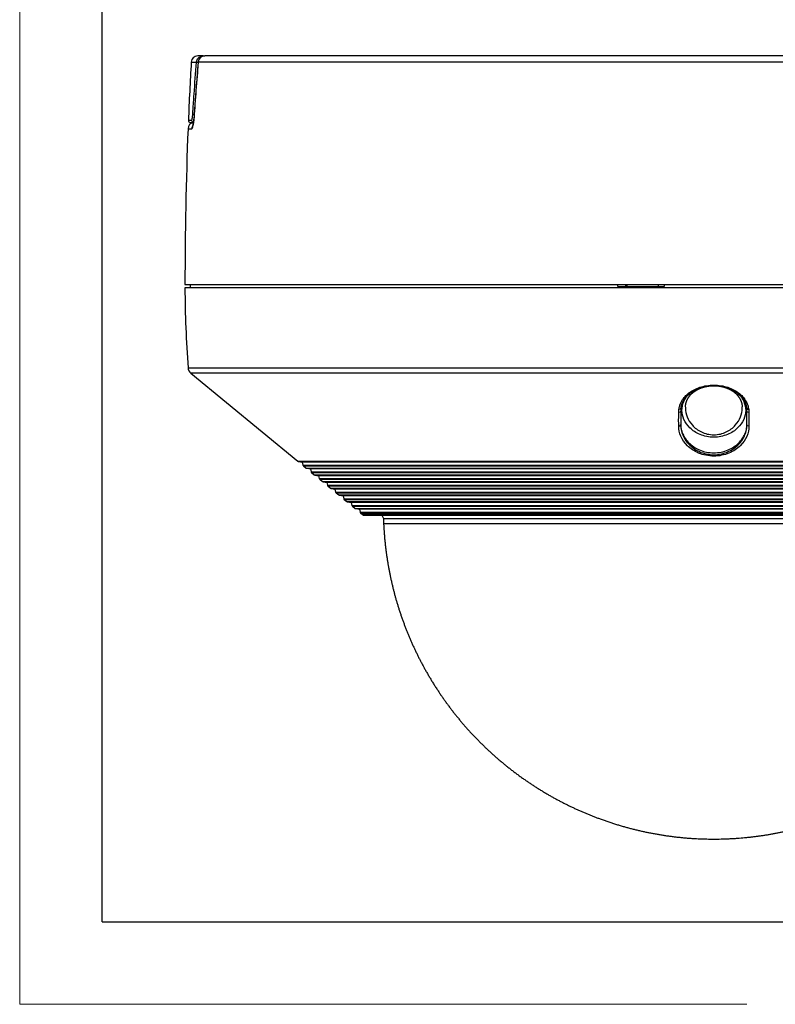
# Model space of a CAD drawing. Header units: metres. Extents: x 10441 to 19716, y -6570 to 1447.
# Tile 51 of 136: x 16771 to 16816, y -4226 to -4167. Entities that reach past the tile are written whole.
import ezdxf
from ezdxf.enums import TextEntityAlignment as Align

# ---------------------------------------------------------------- set-up
doc = ezdxf.new("R2010")
doc.units = ezdxf.units.M
doc.header["$MEASUREMENT"] = 0
for name, color, linetype, lineweight in [('#elektryczne', 8, 'Continuous', 20), ('A_OZACZENIE DRZWI', 8, 'Continuous', 13), ('A_OZNACZENIA OKIEN', 8, 'Continuous', 13), ('A_TYNK', 8, 'Continuous', 5), ('EB_CCTV', 4, 'Continuous', 5), ('EB_SSWiN', 30, 'Continuous', 5)]:
    doc.layers.add(name, color=color, linetype=linetype, lineweight=lineweight)
doc.styles.add('m1_romans', font='romans.shx', dxfattribs={"width": 0.8})

# ---------------------------------------------------------------- blocks, each defined once
blk = doc.blocks.new('podkład')
at = {"layer": 'A_TYNK', "color": 8}
for p, q in [((12588.301, -1548.699), (12588.301, -1981.699)), ((12588.301, -1981.699), (12632.301, -1981.699))]:
    blk.add_line(p, q, dxfattribs=at)
at = {"layer": 'A_OZACZENIE DRZWI', "color": 8, "ltscale": 0.1, "style": 'm1_romans', "width": 0.8}
for rotation, p in [(98.48606, (12735.073, -773.135)), (359.99999, (12573.801, -1012.699)), (89.99999, (11565.286, -1150.141)), (89.99999, (11872.286, -1150.141)), (89.99999, (12230.03, -1245.641)), (89.99999, (12385.875, -1249.441)), (89.99999, (11565.286, -1370.894)), (89.99999, (11872.286, -1370.894)), (89.99999, (12230.03, -1370.894)), (89.99999, (12389.301, -1370.894)), (89.99999, (11748.794, -1556.148)), (89.99999, (11986.603, -1556.148)), (89.99999, (12389.301, -1556.148)), (359.99999, (12235.051, -1664.2)), (359.99999, (12235.051, -1880.2)), (89.99999, (11745.781, -2001.941))]:
    blk.add_attdef('SZEROKOSC', text='', height=10, rotation=rotation, dxfattribs=at).set_placement(p, align=Align.BOTTOM_CENTER)
for rotation, p in [(98.48606, (12738.555, -773.475)), (359.99999, (12572.951, -1016.093)), (89.99999, (11568.68, -1150.991)), (89.99999, (11875.68, -1150.991)), (89.99999, (12233.423, -1246.491)), (89.99999, (12389.268, -1250.291)), (89.99999, (11568.68, -1371.744)), (89.99999, (11875.68, -1371.744)), (89.99999, (12233.424, -1371.744)), (89.99999, (12392.695, -1371.744)), (89.99999, (11752.187, -1556.998)), (89.99999, (11989.997, -1556.998)), (89.99999, (12392.695, -1556.998)), (359.99999, (12234.201, -1667.593)), (359.99999, (12234.201, -1883.593)), (89.99999, (11749.175, -2002.791))]:
    blk.add_attdef('WYSOKOSC', text='', height=10, rotation=rotation, dxfattribs=at).set_placement(p, align=Align.TOP_CENTER)
at = {"layer": 'A_OZNACZENIA OKIEN', "color": 8, "ltscale": 0.1, "style": 'm1_romans', "width": 0.8}
for rotation, p in [(278.86761, (13403.276, -587.565)), (278.86761, (13013.44, -645.269)), (278.86761, (12475.303, -724.921)), (278.86761, (12253.717, -757.72)), (0.00001, (14011.092, -903.425)), (278.86761, (11051.11, -935.724)), (278.86761, (10670.259, -992.094)), (0.00001, (14011.092, -1578.093)), (89.99999, (10822.997, -2081.555)), (89.99999, (11207.997, -2081.555)), (89.99999, (11973.997, -2081.555)), (89.99999, (13179.195, -2081.555)), (89.99999, (13543.195, -2081.555))]:
    blk.add_attdef('WYSOKOSC', text='', height=10, rotation=rotation, dxfattribs=at).set_placement(p, align=Align.TOP_CENTER)
for rotation, p in [(278.86761, (13373.707, -593.039)), (278.86761, (12983.87, -650.743)), (278.86761, (12445.733, -730.395)), (278.86761, (12224.148, -763.194)), (0.00001, (14017.48, -900.031)), (278.86761, (11021.54, -941.198)), (278.86761, (10640.689, -997.568)), (0.00001, (14017.48, -1574.699)), (89.99999, (10819.603, -2080.704)), (89.99999, (11204.603, -2080.704)), (89.99999, (11970.603, -2080.704)), (89.99999, (13175.801, -2080.704)), (89.99999, (13539.801, -2080.704))]:
    blk.add_attdef('SZEROKOSC', text='', height=10, rotation=rotation, dxfattribs=at).set_placement(p, align=Align.BOTTOM_CENTER)
blk = doc.blocks.new('Kamera kopułkowa')
at = {"layer": 'EB_CCTV', "color": 140, "linetype": 'Continuous', "lineweight": 30}
for p, q in [((-90212387.469, -54778710.241), (-90212387.795, -54778710.241)), ((-90212387.469, -54778710.241), (-90212387.375, -54778710.241)), ((-90212325.349, -54778710.241), (-90212387.375, -54778710.241)), ((-90212388.194, -54778710.619), (-90212387.871, -54778710.619)), ((-90212324.95, -54778710.619), (-90212387.769, -54778710.619)), ((-90212388.172, -54778714.145), (-90212388.366, -54778714.145)), ((-90212388.246, -54778714.27), (-90212388.059, -54778714.27)), ((-90212388.387, -54778714.65), (-90212388.158, -54778714.65)), ((-90212388.572, -54778724.081), (-90212324.572, -54778724.081)), ((-90212388.252, -54778724.081), (-90212388.252, -54778724.281)), ((-90212324.572, -54778724.281), (-90212388.572, -54778724.281)), ((-90212362.382, -54778724.201), (-90212359.571, -54778724.201)), ((-90212388.385, -54778729.116), (-90212324.759, -54778729.116)), ((-90212388.212, -54778729.451), (-90212381.736, -54778734.78)), ((-90212324.932, -54778729.451), (-90212388.212, -54778729.451)), ((-90212356.573, -54778733.172), (-90212356.572, -54778733.172)), ((-90212381.736, -54778734.78), (-90212331.408, -54778734.78)), ((-90212381.699, -54778734.797), (-90212381.48, -54778734.835)), ((-90212381.699, -54778734.797), (-90212331.445, -54778734.797)), ((-90212381.48, -54778734.835), (-90212381.433, -54778735.01)), ((-90212331.665, -54778734.835), (-90212381.48, -54778734.835)), ((-90212381.433, -54778735.01), (-90212331.712, -54778735.01)), ((-90212381.406, -54778735.051), (-90212381.242, -54778735.186)), ((-90212381.406, -54778735.051), (-90212331.738, -54778735.051)), ((-90212381.242, -54778735.186), (-90212331.902, -54778735.186)), ((-90212381.205, -54778735.203), (-90212380.985, -54778735.241)), ((-90212381.205, -54778735.203), (-90212331.94, -54778735.203)), ((-90212380.985, -54778735.241), (-90212380.938, -54778735.417)), ((-90212332.159, -54778735.241), (-90212380.985, -54778735.241)), ((-90212380.938, -54778735.417), (-90212332.206, -54778735.417)), ((-90212380.912, -54778735.458), (-90212380.748, -54778735.593)), ((-90212380.912, -54778735.458), (-90212332.232, -54778735.458)), ((-90212380.748, -54778735.593), (-90212332.397, -54778735.593)), ((-90212380.71, -54778735.61), (-90212380.491, -54778735.648)), ((-90212380.71, -54778735.61), (-90212332.434, -54778735.61)), ((-90212380.491, -54778735.648), (-90212380.444, -54778735.823)), ((-90212332.653, -54778735.648), (-90212380.491, -54778735.648)), ((-90212380.444, -54778735.823), (-90212332.7, -54778735.823)), ((-90212380.418, -54778735.864), (-90212380.253, -54778736)), ((-90212380.418, -54778735.864), (-90212332.726, -54778735.864)), ((-90212380.253, -54778736), (-90212332.891, -54778736)), ((-90212380.216, -54778736.017), (-90212379.997, -54778736.055)), ((-90212380.216, -54778736.017), (-90212332.928, -54778736.017)), ((-90212379.997, -54778736.055), (-90212379.95, -54778736.23)), ((-90212333.147, -54778736.055), (-90212379.997, -54778736.055)), ((-90212379.95, -54778736.23), (-90212333.194, -54778736.23)), ((-90212379.924, -54778736.271), (-90212379.759, -54778736.406)), ((-90212379.924, -54778736.271), (-90212333.221, -54778736.271)), ((-90212379.759, -54778736.406), (-90212333.385, -54778736.406)), ((-90212379.722, -54778736.423), (-90212379.503, -54778736.461)), ((-90212379.722, -54778736.423), (-90212333.422, -54778736.423)), ((-90212379.503, -54778736.461), (-90212379.456, -54778736.637)), ((-90212333.641, -54778736.461), (-90212379.503, -54778736.461)), ((-90212379.456, -54778736.637), (-90212333.688, -54778736.637)), ((-90212379.429, -54778736.678), (-90212379.265, -54778736.813)), ((-90212379.429, -54778736.678), (-90212333.715, -54778736.678)), ((-90212379.265, -54778736.813), (-90212333.879, -54778736.813)), ((-90212379.228, -54778736.83), (-90212379.009, -54778736.868)), ((-90212379.228, -54778736.83), (-90212333.916, -54778736.83)), ((-90212379.009, -54778736.868), (-90212378.962, -54778737.043)), ((-90212334.136, -54778736.868), (-90212379.009, -54778736.868)), ((-90212378.962, -54778737.043), (-90212334.183, -54778737.043)), ((-90212378.935, -54778737.084), (-90212378.771, -54778737.22)), ((-90212378.935, -54778737.084), (-90212334.209, -54778737.084)), ((-90212378.771, -54778737.22), (-90212334.374, -54778737.22)), ((-90212378.734, -54778737.237), (-90212378.514, -54778737.275)), ((-90212378.734, -54778737.237), (-90212334.411, -54778737.237)), ((-90212378.514, -54778737.275), (-90212378.467, -54778737.45)), ((-90212334.63, -54778737.275), (-90212378.514, -54778737.275)), ((-90212378.467, -54778737.45), (-90212334.677, -54778737.45)), ((-90212378.441, -54778737.491), (-90212378.276, -54778737.626)), ((-90212378.441, -54778737.491), (-90212334.703, -54778737.491)), ((-90212378.276, -54778737.626), (-90212334.868, -54778737.626)), ((-90212378.239, -54778737.643), (-90212378.02, -54778737.681)), ((-90212378.239, -54778737.643), (-90212334.905, -54778737.643)), ((-90212378.02, -54778737.681), (-90212377.973, -54778737.856)), ((-90212335.124, -54778737.681), (-90212378.02, -54778737.681)), ((-90212377.973, -54778737.856), (-90212335.171, -54778737.856)), ((-90212377.947, -54778737.898), (-90212377.827, -54778737.996)), ((-90212377.947, -54778737.898), (-90212335.197, -54778737.898)), ((-90212335.317, -54778737.996), (-90212377.827, -54778737.996)), ((-90212377.7, -54778738.041), (-90212335.444, -54778738.041)), ((-90212376.654, -54778738.041), (-90212376.565, -54778738.241)), ((-90212376.565, -54778738.241), (-90212376.552, -54778738.539)), ((-90212376.565, -54778738.241), (-90212336.579, -54778738.241)), ((-90212376.552, -54778738.539), (-90212336.592, -54778738.539))]:
    blk.add_line(p, q, dxfattribs=at)
for centre, radius, start, end in [((-90212387.795, -54778710.641), 0.4, 90, 176.78439), ((-90212387.375, -54778710.641), 0.4, 90, 175.16548), ((-90212148.572, -54778724.081), 240, 176.78439, 177.62733), ((-90212387.987, -54778714.666), 0.4, 100.30645, 177.74794), ((-90212388.246, -54778714.15), 0.12, 177.62733, 270), ((-90212148.572, -54778724.081), 240, 177.74794, 180), ((-90212320.572, -54778724.081), 68, 180.16852, 184.24633), ((-90212387.907, -54778729.081), 0.48, 184.24633, 230.55205), ((-90212381.685, -54778734.718), 0.08, 230.55205, 260.17357), ((-90212381.355, -54778734.989), 0.08, 195, 230.55205), ((-90212381.191, -54778735.125), 0.08, 230.55205, 260.17357), ((-90212380.861, -54778735.396), 0.08, 195, 230.55205), ((-90212380.697, -54778735.531), 0.08, 230.55205, 260.17357), ((-90212380.367, -54778735.803), 0.08, 195, 230.55205), ((-90212380.202, -54778735.938), 0.08, 230.55205, 260.17357), ((-90212379.873, -54778736.209), 0.08, 195, 230.55205), ((-90212379.708, -54778736.344), 0.08, 230.55205, 260.17357), ((-90212379.379, -54778736.616), 0.08, 195, 230.55205), ((-90212379.214, -54778736.751), 0.08, 230.55205, 260.17357), ((-90212378.884, -54778737.022), 0.08, 195, 230.55205), ((-90212378.72, -54778737.158), 0.08, 230.55205, 260.17357), ((-90212378.39, -54778737.429), 0.08, 195, 230.55205), ((-90212378.226, -54778737.564), 0.08, 230.55205, 260.17357), ((-90212377.896, -54778737.836), 0.08, 195, 230.55205), ((-90212377.7, -54778737.841), 0.2, 230.55205, 270)]:
    blk.add_arc(centre, radius, start, end, dxfattribs=at)
for centre, major_axis, ratio, start_param, end_param in [((-90212387.375, -54778710.641), (0, 0.4), 0.986542, 0, 1.514673), ((-90212387.469, -54778710.361), (0, 0.12), 0.126199, 5.876905, 6.283185), ((-90212387.753, -54778710.625), (-0.12, 0.01), 0.164635, 0.144833, 1.384769), ((-90212387.375, -54778710.641), (-0.399, 0.034), 0.163875, 6.283183, 6.449438), ((-90212387.98, -54778713.753), (-0.12, 0.008), 0.166776, 0.127241, 1.288441), ((-90212387.63, -54778714.004), (0.399, -0.027), 0.166267, 3.141541, 3.288697), ((-90212388.053, -54778714.15), (0, 0.12), 0.993885, 1.529385, 3.095362), ((-90212387.761, -54778714.666), (0, -0.4), 0.992799, 4.115255, 4.673083)]:
    blk.add_ellipse(centre, major_axis=major_axis, ratio=ratio, start_param=start_param, end_param=end_param, dxfattribs=at)
for points, knots in [([(-90212387.871, -54778710.619), (-90212387.869, -54778710.595), (-90212387.866, -54778710.572), (-90212387.849, -54778710.505), (-90212387.83, -54778710.463), (-90212387.781, -54778710.388), (-90212387.75, -54778710.354), (-90212387.68, -54778710.3), (-90212387.641, -54778710.278), (-90212387.562, -54778710.25), (-90212387.522, -54778710.243), (-90212387.478, -54778710.241), (-90212387.473, -54778710.241), (-90212387.469, -54778710.241)], [0, 0, 0, 0, 0.116672, 0.116672, 0.340335, 0.340335, 0.56111, 0.56111, 0.780596, 0.780596, 0.975648, 0.975648, 1, 1, 1, 1]), ([(-90212388.099, -54778713.748), (-90212388.094, -54778713.67), (-90212388.089, -54778713.591), (-90212388.063, -54778713.197), (-90212388.042, -54778712.883), (-90212387.973, -54778711.918), (-90212387.924, -54778711.268), (-90212387.871, -54778710.619)], [0, 0, 0, 0, 0.07542, 0.07542, 0.377101, 0.377101, 1, 1, 1, 1]), ([(-90212387.773, -54778710.607), (-90212387.778, -54778710.664), (-90212387.793, -54778710.844), (-90212387.818, -54778711.149), (-90212387.849, -54778711.522), (-90212387.878, -54778711.895), (-90212387.907, -54778712.268), (-90212387.935, -54778712.642), (-90212387.962, -54778713.015), (-90212387.989, -54778713.389), (-90212388.011, -54778713.709), (-90212388.024, -54778713.906), (-90212388.029, -54778713.977)], [0, 0, 0, 0, 0.049999, 0.160685, 0.271403, 0.382153, 0.492935, 0.603732, 0.714527, 0.825332, 0.936146, 1, 1, 1, 1]), ([(-90212387.769, -54778710.619), (-90212387.817, -54778711.188), (-90212387.863, -54778711.757), (-90212387.948, -54778712.88), (-90212387.988, -54778713.434), (-90212388.025, -54778713.987)], [0, 0, 0, 0, 0.507021, 0.507021, 1, 1, 1, 1]), ([(-90212388.172, -54778714.145), (-90212388.171, -54778714.145), (-90212388.17, -54778714.145), (-90212388.163, -54778714.142), (-90212388.157, -54778714.131), (-90212388.143, -54778714.091), (-90212388.137, -54778714.062), (-90212388.124, -54778713.99), (-90212388.118, -54778713.947), (-90212388.107, -54778713.853), (-90212388.103, -54778713.801), (-90212388.099, -54778713.748)], [0, 0, 0, 0, 0.032618, 0.032618, 0.274174, 0.274174, 0.516134, 0.516134, 0.758187, 0.758187, 1, 1, 1, 1]), ([(-90212388.158, -54778714.65), (-90212388.135, -54778714.65), (-90212388.108, -54778714.584), (-90212388.059, -54778714.343), (-90212388.038, -54778714.174), (-90212388.025, -54778713.987)], [0, 0, 0, 0, 0.5, 0.5, 1, 1, 1, 1]), ([(-90212388.029, -54778713.977), (-90212388.029, -54778713.984), (-90212388.03, -54778713.998), (-90212388.032, -54778714.02), (-90212388.034, -54778714.041), (-90212388.035, -54778714.062), (-90212388.037, -54778714.083), (-90212388.039, -54778714.104), (-90212388.041, -54778714.124), (-90212388.043, -54778714.144), (-90212388.045, -54778714.164), (-90212388.047, -54778714.184), (-90212388.05, -54778714.203), (-90212388.052, -54778714.221), (-90212388.054, -54778714.239), (-90212388.056, -54778714.257), (-90212388.059, -54778714.274), (-90212388.061, -54778714.29), (-90212388.064, -54778714.306), (-90212388.066, -54778714.321), (-90212388.068, -54778714.336), (-90212388.071, -54778714.35), (-90212388.073, -54778714.364), (-90212388.075, -54778714.377), (-90212388.078, -54778714.389), (-90212388.08, -54778714.4), (-90212388.082, -54778714.411), (-90212388.084, -54778714.42), (-90212388.086, -54778714.429), (-90212388.088, -54778714.437), (-90212388.09, -54778714.444), (-90212388.091, -54778714.451), (-90212388.093, -54778714.456), (-90212388.094, -54778714.461), (-90212388.095, -54778714.465), (-90212388.096, -54778714.468), (-90212388.097, -54778714.47), (-90212388.097, -54778714.471), (-90212388.098, -54778714.472), (-90212388.098, -54778714.472), (-90212388.098, -54778714.472)], [0, 0, 0, 0, 0.027661, 0.057656, 0.087584, 0.117358, 0.1469, 0.176147, 0.205407, 0.235047, 0.264745, 0.294403, 0.323928, 0.353236, 0.382245, 0.410875, 0.439126, 0.468117, 0.496461, 0.524599, 0.552564, 0.580387, 0.608096, 0.63572, 0.663282, 0.690669, 0.716681, 0.742262, 0.767421, 0.792162, 0.816487, 0.840398, 0.863892, 0.886968, 0.909623, 0.926374, 0.943315, 0.964131, 0.984321, 1, 1, 1, 1]), ([(-90212358.686, -54778731.644), (-90212358.675, -54778731.583), (-90212358.654, -54778731.461), (-90212358.59, -54778731.283), (-90212358.487, -54778731.08), (-90212358.325, -54778730.86), (-90212358.003, -54778730.561), (-90212357.444, -54778730.261), (-90212356.57, -54778730.121), (-90212355.698, -54778730.262), (-90212355.141, -54778730.562), (-90212354.818, -54778730.86), (-90212354.638, -54778731.107), (-90212354.511, -54778731.37), (-90212354.476, -54778731.553), (-90212354.458, -54778731.643)], [0, 0, 0, 0, 0.041812, 0.083576, 0.125634, 0.189062, 0.250849, 0.375902, 0.500382, 0.624683, 0.749342, 0.811144, 0.874601, 0.937469, 1, 1, 1, 1]), ([(-90212358.561, -54778731.567), (-90212358.56, -54778731.558), (-90212358.557, -54778731.539), (-90212358.553, -54778731.511), (-90212358.547, -54778731.482), (-90212358.541, -54778731.453), (-90212358.534, -54778731.424), (-90212358.526, -54778731.396), (-90212358.518, -54778731.368), (-90212358.509, -54778731.341), (-90212358.5, -54778731.313), (-90212358.489, -54778731.285), (-90212358.478, -54778731.257), (-90212358.466, -54778731.229), (-90212358.454, -54778731.201), (-90212358.44, -54778731.173), (-90212358.426, -54778731.146), (-90212358.412, -54778731.119), (-90212358.397, -54778731.092), (-90212358.382, -54778731.066), (-90212358.365, -54778731.04), (-90212358.349, -54778731.014), (-90212358.331, -54778730.989), (-90212358.314, -54778730.964), (-90212358.296, -54778730.94), (-90212358.277, -54778730.916), (-90212358.258, -54778730.892), (-90212358.238, -54778730.869), (-90212358.218, -54778730.846), (-90212358.197, -54778730.824), (-90212358.176, -54778730.802), (-90212358.154, -54778730.78), (-90212358.131, -54778730.758), (-90212358.108, -54778730.737), (-90212358.085, -54778730.716), (-90212358.061, -54778730.695), (-90212358.037, -54778730.675), (-90212358.012, -54778730.655), (-90212357.986, -54778730.636), (-90212357.961, -54778730.616), (-90212357.935, -54778730.597), (-90212357.908, -54778730.579), (-90212357.881, -54778730.561), (-90212357.854, -54778730.543), (-90212357.826, -54778730.526), (-90212357.799, -54778730.51), (-90212357.771, -54778730.494), (-90212357.743, -54778730.478), (-90212357.715, -54778730.463), (-90212357.686, -54778730.448), (-90212357.657, -54778730.434), (-90212357.628, -54778730.42), (-90212357.599, -54778730.407), (-90212357.569, -54778730.394), (-90212357.539, -54778730.381), (-90212357.509, -54778730.369), (-90212357.478, -54778730.357), (-90212357.446, -54778730.345), (-90212357.415, -54778730.334), (-90212357.383, -54778730.323), (-90212357.351, -54778730.313), (-90212357.319, -54778730.303), (-90212357.286, -54778730.293), (-90212357.254, -54778730.284), (-90212357.221, -54778730.276), (-90212357.188, -54778730.267), (-90212357.155, -54778730.26), (-90212357.122, -54778730.252), (-90212357.089, -54778730.246), (-90212357.057, -54778730.239), (-90212357.024, -54778730.233), (-90212356.991, -54778730.228), (-90212356.958, -54778730.223), (-90212356.925, -54778730.218), (-90212356.892, -54778730.214), (-90212356.859, -54778730.21), (-90212356.826, -54778730.207), (-90212356.793, -54778730.204), (-90212356.759, -54778730.201), (-90212356.725, -54778730.199), (-90212356.691, -54778730.198), (-90212356.657, -54778730.196), (-90212356.623, -54778730.196), (-90212356.589, -54778730.195), (-90212356.554, -54778730.195), (-90212356.52, -54778730.196), (-90212356.486, -54778730.196), (-90212356.452, -54778730.198), (-90212356.418, -54778730.199), (-90212356.384, -54778730.202), (-90212356.35, -54778730.204), (-90212356.316, -54778730.207), (-90212356.283, -54778730.21), (-90212356.25, -54778730.214), (-90212356.217, -54778730.218), (-90212356.184, -54778730.223), (-90212356.151, -54778730.228), (-90212356.119, -54778730.233), (-90212356.086, -54778730.239), (-90212356.054, -54778730.246), (-90212356.021, -54778730.252), (-90212355.989, -54778730.26), (-90212355.957, -54778730.267), (-90212355.924, -54778730.275), (-90212355.892, -54778730.284), (-90212355.859, -54778730.293), (-90212355.827, -54778730.303), (-90212355.795, -54778730.312), (-90212355.763, -54778730.323), (-90212355.732, -54778730.333), (-90212355.701, -54778730.344), (-90212355.67, -54778730.356), (-90212355.639, -54778730.368), (-90212355.608, -54778730.38), (-90212355.578, -54778730.393), (-90212355.548, -54778730.406), (-90212355.519, -54778730.419), (-90212355.49, -54778730.433), (-90212355.462, -54778730.446), (-90212355.434, -54778730.461), (-90212355.406, -54778730.476), (-90212355.378, -54778730.491), (-90212355.351, -54778730.507), (-90212355.323, -54778730.523), (-90212355.296, -54778730.54), (-90212355.27, -54778730.557), (-90212355.244, -54778730.574), (-90212355.218, -54778730.592), (-90212355.191, -54778730.61), (-90212355.166, -54778730.63), (-90212355.141, -54778730.649), (-90212355.116, -54778730.668), (-90212355.092, -54778730.688), (-90212355.068, -54778730.708), (-90212355.045, -54778730.729), (-90212355.022, -54778730.75), (-90212354.999, -54778730.771), (-90212354.977, -54778730.793), (-90212354.956, -54778730.815), (-90212354.935, -54778730.837), (-90212354.915, -54778730.859), (-90212354.896, -54778730.881), (-90212354.877, -54778730.904), (-90212354.859, -54778730.927), (-90212354.84, -54778730.951), (-90212354.822, -54778730.975), (-90212354.805, -54778731), (-90212354.789, -54778731.025), (-90212354.772, -54778731.05), (-90212354.757, -54778731.076), (-90212354.741, -54778731.102), (-90212354.727, -54778731.129), (-90212354.713, -54778731.155), (-90212354.699, -54778731.182), (-90212354.686, -54778731.209), (-90212354.674, -54778731.237), (-90212354.663, -54778731.265), (-90212354.652, -54778731.292), (-90212354.642, -54778731.321), (-90212354.632, -54778731.349), (-90212354.623, -54778731.378), (-90212354.615, -54778731.406), (-90212354.608, -54778731.435), (-90212354.601, -54778731.463), (-90212354.595, -54778731.492), (-90212354.59, -54778731.52), (-90212354.586, -54778731.545), (-90212354.584, -54778731.561), (-90212354.583, -54778731.566)], [0, 0, 0, 0, 0.006538, 0.013972, 0.021355, 0.028686, 0.035962, 0.043182, 0.050346, 0.057237, 0.064453, 0.07168, 0.07892, 0.086177, 0.093453, 0.100739, 0.107937, 0.115036, 0.122108, 0.129143, 0.13613, 0.143057, 0.149926, 0.156688, 0.163393, 0.170045, 0.176649, 0.183207, 0.189724, 0.196203, 0.202647, 0.209062, 0.215449, 0.221814, 0.22816, 0.234487, 0.240816, 0.247005, 0.253198, 0.25938, 0.265539, 0.271663, 0.277741, 0.283827, 0.289695, 0.295513, 0.301286, 0.307018, 0.312715, 0.31838, 0.324012, 0.329672, 0.335086, 0.340541, 0.346028, 0.351536, 0.357058, 0.362583, 0.368099, 0.373618, 0.379036, 0.384429, 0.3898, 0.395154, 0.400494, 0.405824, 0.411147, 0.416451, 0.421578, 0.426651, 0.431738, 0.43683, 0.441917, 0.446991, 0.452043, 0.457067, 0.462066, 0.467074, 0.472135, 0.477198, 0.482267, 0.487345, 0.492436, 0.497544, 0.502671, 0.507811, 0.512901, 0.517998, 0.523097, 0.528191, 0.533273, 0.538338, 0.543378, 0.548389, 0.553388, 0.55842, 0.563461, 0.568513, 0.573582, 0.578671, 0.583783, 0.588923, 0.594095, 0.599331, 0.604665, 0.610027, 0.615409, 0.620798, 0.626183, 0.631551, 0.636891, 0.642213, 0.647922, 0.65348, 0.65901, 0.664517, 0.670003, 0.675473, 0.680931, 0.686388, 0.692029, 0.697725, 0.703471, 0.709256, 0.715069, 0.7209, 0.726736, 0.732578, 0.738868, 0.744971, 0.751085, 0.757214, 0.763362, 0.769531, 0.775732, 0.782165, 0.788568, 0.794938, 0.801282, 0.807604, 0.813908, 0.820201, 0.826572, 0.833157, 0.839787, 0.846458, 0.853168, 0.859912, 0.866692, 0.873637, 0.88064, 0.887665, 0.894714, 0.901789, 0.908894, 0.91603, 0.923201, 0.930409, 0.937656, 0.944944, 0.952276, 0.959641, 0.966712, 0.973929, 0.981177, 0.988452, 0.995749, 1, 1, 1, 1]), ([(-90212356.572, -54778733.32), (-90212356.866, -54778733.32), (-90212357.153, -54778733.258), (-90212357.645, -54778733.055), (-90212357.851, -54778732.915), (-90212358.339, -54778732.443), (-90212358.496, -54778732.068), (-90212358.505, -54778731.333), (-90212358.354, -54778730.966), (-90212358.015, -54778730.66), (-90212358.003, -54778730.649), (-90212357.99, -54778730.639)], [0, 0, 0, 0, 0.16467, 0.16467, 0.32934, 0.32934, 0.65868, 0.65868, 0.98802, 0.98802, 1, 1, 1, 1]), ([(-90212358.291, -54778731.492), (-90212358.291, -54778731.492), (-90212358.291, -54778731.482), (-90212358.29, -54778731.463), (-90212358.288, -54778731.435), (-90212358.285, -54778731.407), (-90212358.281, -54778731.379), (-90212358.277, -54778731.352), (-90212358.272, -54778731.324), (-90212358.267, -54778731.297), (-90212358.261, -54778731.271), (-90212358.254, -54778731.244), (-90212358.246, -54778731.217), (-90212358.238, -54778731.19), (-90212358.229, -54778731.164), (-90212358.219, -54778731.138), (-90212358.209, -54778731.112), (-90212358.198, -54778731.087), (-90212358.186, -54778731.062), (-90212358.174, -54778731.037), (-90212358.161, -54778731.012), (-90212358.148, -54778730.988), (-90212358.134, -54778730.964), (-90212358.119, -54778730.94), (-90212358.104, -54778730.917), (-90212358.088, -54778730.893), (-90212358.072, -54778730.871), (-90212358.056, -54778730.849), (-90212358.039, -54778730.827), (-90212358.021, -54778730.805), (-90212358.003, -54778730.783), (-90212357.984, -54778730.762), (-90212357.965, -54778730.741), (-90212357.945, -54778730.721), (-90212357.925, -54778730.7), (-90212357.904, -54778730.681), (-90212357.883, -54778730.661), (-90212357.861, -54778730.642), (-90212357.839, -54778730.623), (-90212357.817, -54778730.605), (-90212357.794, -54778730.587), (-90212357.77, -54778730.569), (-90212357.747, -54778730.552), (-90212357.723, -54778730.536), (-90212357.698, -54778730.519), (-90212357.674, -54778730.503), (-90212357.649, -54778730.488), (-90212357.623, -54778730.472), (-90212357.597, -54778730.458), (-90212357.571, -54778730.443), (-90212357.545, -54778730.429), (-90212357.518, -54778730.416), (-90212357.491, -54778730.403), (-90212357.464, -54778730.39), (-90212357.437, -54778730.378), (-90212357.409, -54778730.366), (-90212357.382, -54778730.354), (-90212357.353, -54778730.343), (-90212357.325, -54778730.332), (-90212357.296, -54778730.322), (-90212357.267, -54778730.312), (-90212357.238, -54778730.303), (-90212357.209, -54778730.294), (-90212357.18, -54778730.285), (-90212357.15, -54778730.277), (-90212357.121, -54778730.269), (-90212357.091, -54778730.262), (-90212357.061, -54778730.255), (-90212357.031, -54778730.249), (-90212357.001, -54778730.242), (-90212356.971, -54778730.237), (-90212356.94, -54778730.232), (-90212356.91, -54778730.227), (-90212356.879, -54778730.222), (-90212356.849, -54778730.218), (-90212356.818, -54778730.215), (-90212356.787, -54778730.212), (-90212356.756, -54778730.209), (-90212356.725, -54778730.207), (-90212356.695, -54778730.205), (-90212356.664, -54778730.203), (-90212356.633, -54778730.202), (-90212356.602, -54778730.202), (-90212356.571, -54778730.202), (-90212356.54, -54778730.202), (-90212356.51, -54778730.202), (-90212356.479, -54778730.203), (-90212356.448, -54778730.205), (-90212356.417, -54778730.207), (-90212356.386, -54778730.209), (-90212356.356, -54778730.212), (-90212356.325, -54778730.215), (-90212356.294, -54778730.219), (-90212356.264, -54778730.223), (-90212356.233, -54778730.227), (-90212356.203, -54778730.232), (-90212356.173, -54778730.237), (-90212356.143, -54778730.243), (-90212356.113, -54778730.249), (-90212356.083, -54778730.255), (-90212356.054, -54778730.262), (-90212356.024, -54778730.269), (-90212355.995, -54778730.277), (-90212355.966, -54778730.285), (-90212355.937, -54778730.293), (-90212355.908, -54778730.302), (-90212355.879, -54778730.311), (-90212355.85, -54778730.321), (-90212355.822, -54778730.331), (-90212355.794, -54778730.342), (-90212355.766, -54778730.353), (-90212355.738, -54778730.364), (-90212355.711, -54778730.376), (-90212355.684, -54778730.388), (-90212355.657, -54778730.4), (-90212355.631, -54778730.413), (-90212355.604, -54778730.427), (-90212355.578, -54778730.44), (-90212355.553, -54778730.454), (-90212355.527, -54778730.469), (-90212355.502, -54778730.484), (-90212355.477, -54778730.499), (-90212355.453, -54778730.515), (-90212355.428, -54778730.531), (-90212355.404, -54778730.547), (-90212355.381, -54778730.564), (-90212355.358, -54778730.581), (-90212355.336, -54778730.598), (-90212355.314, -54778730.616), (-90212355.292, -54778730.635), (-90212355.27, -54778730.653), (-90212355.249, -54778730.672), (-90212355.229, -54778730.692), (-90212355.209, -54778730.711), (-90212355.189, -54778730.731), (-90212355.17, -54778730.752), (-90212355.151, -54778730.772), (-90212355.133, -54778730.793), (-90212355.115, -54778730.815), (-90212355.097, -54778730.837), (-90212355.08, -54778730.859), (-90212355.064, -54778730.881), (-90212355.048, -54778730.904), (-90212355.033, -54778730.927), (-90212355.019, -54778730.95), (-90212355.004, -54778730.974), (-90212354.991, -54778730.998), (-90212354.978, -54778731.022), (-90212354.965, -54778731.047), (-90212354.954, -54778731.071), (-90212354.942, -54778731.097), (-90212354.932, -54778731.122), (-90212354.922, -54778731.148), (-90212354.912, -54778731.174), (-90212354.904, -54778731.2), (-90212354.896, -54778731.226), (-90212354.888, -54778731.253), (-90212354.882, -54778731.279), (-90212354.875, -54778731.306), (-90212354.87, -54778731.333), (-90212354.865, -54778731.361), (-90212354.862, -54778731.388), (-90212354.858, -54778731.416), (-90212354.856, -54778731.444), (-90212354.854, -54778731.469), (-90212354.853, -54778731.485), (-90212354.853, -54778731.492)], [0, 0, 0, 0, 0.000285, 0.008126, 0.015968, 0.0238, 0.031613, 0.039396, 0.047142, 0.05486, 0.062186, 0.069942, 0.077634, 0.085262, 0.092827, 0.100328, 0.107768, 0.115148, 0.122469, 0.129735, 0.136948, 0.144111, 0.151228, 0.158304, 0.165342, 0.172346, 0.179314, 0.18575, 0.192547, 0.199307, 0.206026, 0.212698, 0.21932, 0.22589, 0.232403, 0.238857, 0.245256, 0.251531, 0.257839, 0.264086, 0.270273, 0.276404, 0.28248, 0.288505, 0.294481, 0.30041, 0.306297, 0.312054, 0.31789, 0.323658, 0.329364, 0.335014, 0.340613, 0.346166, 0.351679, 0.357156, 0.362603, 0.368026, 0.373423, 0.378793, 0.384094, 0.389397, 0.394679, 0.399927, 0.405131, 0.410245, 0.415385, 0.420496, 0.425583, 0.43065, 0.435702, 0.440747, 0.445773, 0.450778, 0.455767, 0.460744, 0.465714, 0.470673, 0.475583, 0.480508, 0.485438, 0.490362, 0.495268, 0.500153, 0.505041, 0.509948, 0.514856, 0.519767, 0.524687, 0.529617, 0.534528, 0.539467, 0.54444, 0.549431, 0.554425, 0.559401, 0.564354, 0.569406, 0.574444, 0.579492, 0.584553, 0.589633, 0.594737, 0.599867, 0.60503, 0.61023, 0.615472, 0.62076, 0.626099, 0.631452, 0.636798, 0.642169, 0.647569, 0.653003, 0.658474, 0.663988, 0.669548, 0.675159, 0.680826, 0.686552, 0.692339, 0.69805, 0.703937, 0.709854, 0.715786, 0.721711, 0.727635, 0.733671, 0.73976, 0.745908, 0.752121, 0.758408, 0.764753, 0.771102, 0.777502, 0.783958, 0.790474, 0.797056, 0.803708, 0.810436, 0.817245, 0.824124, 0.830857, 0.837776, 0.84475, 0.851779, 0.858863, 0.866, 0.873191, 0.880431, 0.887725, 0.895118, 0.902504, 0.909935, 0.917415, 0.924945, 0.932527, 0.94016, 0.947844, 0.955404, 0.963124, 0.970881, 0.978669, 0.986476, 0.994294, 1, 1, 1, 1]), ([(-90212355.155, -54778730.638), (-90212355.143, -54778730.648), (-90212355.131, -54778730.659), (-90212354.792, -54778730.964), (-90212354.639, -54778731.333), (-90212354.648, -54778732.068), (-90212354.803, -54778732.44), (-90212355.292, -54778732.914), (-90212355.498, -54778733.054), (-90212355.991, -54778733.259), (-90212356.278, -54778733.32), (-90212356.572, -54778733.32)], [0, 0, 0, 0, 0.011898, 0.011898, 0.341266, 0.341266, 0.670633, 0.670633, 0.835316, 0.835316, 1, 1, 1, 1]), ([(-90212358.698, -54778732.653), (-90212358.698, -54778732.584), (-90212358.698, -54778732.516), (-90212358.699, -54778732.379), (-90212358.699, -54778732.311), (-90212358.699, -54778732.106), (-90212358.698, -54778731.969), (-90212358.698, -54778731.832)], [0, 0, 0, 0, 0.250057, 0.250057, 0.500113, 0.500113, 1, 1, 1, 1]), ([(-90212358.573, -54778731.75), (-90212358.573, -54778731.75), (-90212358.573, -54778731.75), (-90212358.573, -54778731.887), (-90212358.574, -54778732.023), (-90212358.574, -54778732.229), (-90212358.574, -54778732.297), (-90212358.573, -54778732.434), (-90212358.573, -54778732.502), (-90212358.573, -54778732.571), (-90212358.573, -54778732.571), (-90212358.573, -54778732.571)], [0, 0, 0, 0, 0.000019, 0.000019, 0.499888, 0.499888, 0.749944, 0.749944, 0.999981, 0.999981, 1, 1, 1, 1]), ([(-90212358.567, -54778731.618), (-90212358.568, -54778731.629), (-90212358.571, -54778731.669), (-90212358.572, -54778731.71), (-90212358.572, -54778731.74)], [0, 0, 0, 0, 0.263212, 1, 1, 1, 1]), ([(-90212358.291, -54778731.493), (-90212358.292, -54778731.515), (-90212358.292, -54778731.537), (-90212358.288, -54778731.919), (-90212358.155, -54778732.286), (-90212357.728, -54778732.756), (-90212357.547, -54778732.897), (-90212357.106, -54778733.107), (-90212356.844, -54778733.172), (-90212356.573, -54778733.172)], [0, 0, 0, 0, 0.02986, 0.02986, 0.515091, 0.515091, 0.757707, 0.757707, 1, 1, 1, 1]), ([(-90212356.572, -54778733.172), (-90212356.301, -54778733.172), (-90212356.039, -54778733.107), (-90212355.598, -54778732.898), (-90212355.414, -54778732.755), (-90212354.988, -54778732.284), (-90212354.856, -54778731.919), (-90212354.852, -54778731.537), (-90212354.852, -54778731.515), (-90212354.853, -54778731.492)], [0, 0, 0, 0, 0.242532, 0.242532, 0.485063, 0.485063, 0.970127, 0.970127, 1, 1, 1, 1]), ([(-90212354.572, -54778731.74), (-90212354.573, -54778731.71), (-90212354.573, -54778731.669), (-90212354.577, -54778731.628), (-90212354.578, -54778731.618)], [0, 0, 0, 0, 0.735417, 1, 1, 1, 1]), ([(-90212354.571, -54778732.573), (-90212354.571, -54778732.437), (-90212354.571, -54778732.301), (-90212354.571, -54778732.095), (-90212354.571, -54778732.026), (-90212354.571, -54778731.888), (-90212354.571, -54778731.819), (-90212354.571, -54778731.75), (-90212354.571, -54778731.75), (-90212354.571, -54778731.75)], [0, 0, 0, 0, 0.496208, 0.496208, 0.748104, 0.748104, 0.999981, 0.999981, 1, 1, 1, 1]), ([(-90212354.446, -54778731.832), (-90212354.446, -54778731.901), (-90212354.446, -54778731.97), (-90212354.446, -54778732.108), (-90212354.446, -54778732.177), (-90212354.446, -54778732.383), (-90212354.446, -54778732.519), (-90212354.446, -54778732.655)], [0, 0, 0, 0, 0.25167, 0.25167, 0.503643, 0.503643, 1, 1, 1, 1]), ([(-90212354.446, -54778732.655), (-90212354.447, -54778733.067), (-90212354.62, -54778733.484), (-90212355.157, -54778734.01), (-90212355.384, -54778734.167), (-90212355.933, -54778734.397), (-90212356.252, -54778734.465), (-90212356.896, -54778734.465), (-90212357.219, -54778734.395), (-90212357.762, -54778734.166), (-90212357.99, -54778734.008), (-90212358.525, -54778733.483), (-90212358.698, -54778733.064), (-90212358.698, -54778732.653)], [0, 0, 0, 0, 0.25, 0.25, 0.375, 0.375, 0.5, 0.5, 0.625, 0.625, 0.75, 0.75, 1, 1, 1, 1]), ([(-90212358.573, -54778732.57), (-90212358.575, -54778732.978), (-90212358.417, -54778733.395), (-90212357.918, -54778733.919), (-90212357.704, -54778734.079), (-90212357.19, -54778734.311), (-90212356.881, -54778734.383), (-90212356.263, -54778734.383), (-90212355.959, -54778734.311), (-90212355.438, -54778734.079), (-90212355.227, -54778733.919), (-90212354.893, -54778733.571), (-90212354.772, -54778733.376), (-90212354.61, -54778732.981), (-90212354.571, -54778732.772), (-90212354.571, -54778732.575)], [0, 0, 0, 0, 0.25, 0.25, 0.375, 0.375, 0.5, 0.5, 0.625, 0.625, 0.75, 0.75, 0.875, 0.875, 1, 1, 1, 1]), ([(-90212358.572, -54778732.56), (-90212358.569, -54778732.625), (-90212358.564, -54778732.755), (-90212358.521, -54778732.947), (-90212358.441, -54778733.169), (-90212358.304, -54778733.415), (-90212358.013, -54778733.762), (-90212357.582, -54778734.06), (-90212357.029, -54778734.235), (-90212356.575, -54778734.28), (-90212356.12, -54778734.236), (-90212355.566, -54778734.062), (-90212355.134, -54778733.764), (-90212354.842, -54778733.418), (-90212354.688, -54778733.142), (-90212354.591, -54778732.854), (-90212354.578, -54778732.662), (-90212354.572, -54778732.565)], [0, 0, 0, 0, 0.042305, 0.083874, 0.125057, 0.188962, 0.250122, 0.374893, 0.438591, 0.500003, 0.561652, 0.625582, 0.750219, 0.811378, 0.875289, 0.937018, 1, 1, 1, 1]), ([(-90212354.571, -54778732.575), (-90212354.571, -54778732.575), (-90212354.571, -54778732.575), (-90212354.571, -54778732.574), (-90212354.571, -54778732.574), (-90212354.571, -54778732.573)], [0, 0, 0, 0, 0.007066, 0.007066, 1, 1, 1, 1]), ([(-90212376.552, -54778738.539), (-90212376.549, -54778738.612), (-90212376.541, -54778738.757), (-90212376.528, -54778738.976), (-90212376.512, -54778739.195), (-90212376.494, -54778739.415), (-90212376.473, -54778739.636), (-90212376.449, -54778739.857), (-90212376.424, -54778740.073), (-90212376.397, -54778740.283), (-90212376.369, -54778740.487), (-90212376.338, -54778740.692), (-90212376.306, -54778740.898), (-90212376.271, -54778741.103), (-90212376.233, -54778741.309), (-90212376.194, -54778741.515), (-90212376.152, -54778741.722), (-90212376.108, -54778741.929), (-90212376.061, -54778742.136), (-90212376.012, -54778742.343), (-90212375.962, -54778742.546), (-90212375.91, -54778742.745), (-90212375.858, -54778742.941), (-90212375.803, -54778743.136), (-90212375.746, -54778743.331), (-90212375.686, -54778743.531), (-90212375.622, -54778743.734), (-90212375.554, -54778743.941), (-90212375.485, -54778744.148), (-90212375.412, -54778744.354), (-90212375.338, -54778744.56), (-90212375.262, -54778744.762), (-90212375.185, -54778744.96), (-90212375.108, -54778745.154), (-90212375.028, -54778745.347), (-90212374.947, -54778745.539), (-90212374.863, -54778745.732), (-90212374.777, -54778745.924), (-90212374.689, -54778746.115), (-90212374.598, -54778746.305), (-90212374.506, -54778746.495), (-90212374.412, -54778746.684), (-90212374.316, -54778746.87), (-90212374.218, -54778747.055), (-90212374.119, -54778747.239), (-90212374.015, -54778747.427), (-90212373.906, -54778747.619), (-90212373.791, -54778747.815), (-90212373.675, -54778748.01), (-90212373.556, -54778748.204), (-90212373.434, -54778748.397), (-90212373.313, -54778748.585), (-90212373.191, -54778748.768), (-90212373.07, -54778748.947), (-90212372.947, -54778749.125), (-90212372.822, -54778749.301), (-90212372.695, -54778749.476), (-90212372.566, -54778749.65), (-90212372.435, -54778749.823), (-90212372.302, -54778749.994), (-90212372.167, -54778750.164), (-90212372.03, -54778750.332), (-90212371.893, -54778750.497), (-90212371.755, -54778750.66), (-90212371.615, -54778750.822), (-90212371.472, -54778750.983), (-90212371.327, -54778751.144), (-90212371.179, -54778751.304), (-90212371.029, -54778751.462), (-90212370.877, -54778751.619), (-90212370.725, -54778751.773), (-90212370.572, -54778751.925), (-90212370.418, -54778752.074), (-90212370.262, -54778752.222), (-90212370.104, -54778752.368), (-90212369.944, -54778752.515), (-90212369.78, -54778752.66), (-90212369.615, -54778752.803), (-90212369.449, -54778752.945), (-90212369.281, -54778753.085), (-90212369.112, -54778753.222), (-90212368.938, -54778753.361), (-90212368.759, -54778753.5), (-90212368.575, -54778753.639), (-90212368.39, -54778753.777), (-90212368.203, -54778753.912), (-90212368.015, -54778754.045), (-90212367.83, -54778754.173), (-90212367.646, -54778754.296), (-90212367.465, -54778754.415), (-90212367.283, -54778754.531), (-90212367.1, -54778754.646), (-90212366.916, -54778754.759), (-90212366.731, -54778754.869), (-90212366.545, -54778754.977), (-90212366.359, -54778755.084), (-90212366.171, -54778755.188), (-90212365.983, -54778755.289), (-90212365.796, -54778755.387), (-90212365.61, -54778755.483), (-90212365.422, -54778755.577), (-90212365.233, -54778755.669), (-90212365.042, -54778755.76), (-90212364.849, -54778755.848), (-90212364.656, -54778755.935), (-90212364.462, -54778756.02), (-90212364.269, -54778756.101), (-90212364.076, -54778756.18), (-90212363.884, -54778756.257), (-90212363.692, -54778756.331), (-90212363.487, -54778756.408), (-90212363.27, -54778756.487), (-90212363.04, -54778756.567), (-90212362.809, -54778756.644), (-90212362.579, -54778756.718), (-90212362.348, -54778756.79), (-90212362.12, -54778756.857), (-90212361.896, -54778756.92), (-90212361.675, -54778756.98), (-90212361.454, -54778757.037), (-90212361.234, -54778757.091), (-90212361.013, -54778757.142), (-90212360.792, -54778757.191), (-90212360.572, -54778757.238), (-90212360.348, -54778757.282), (-90212360.121, -54778757.324), (-90212359.891, -54778757.364), (-90212359.662, -54778757.402), (-90212359.432, -54778757.436), (-90212359.204, -54778757.468), (-90212358.975, -54778757.497), (-90212358.748, -54778757.523), (-90212358.52, -54778757.546), (-90212358.294, -54778757.567), (-90212358.068, -54778757.586), (-90212357.843, -54778757.601), (-90212357.623, -54778757.614), (-90212357.408, -54778757.624), (-90212357.198, -54778757.632), (-90212356.988, -54778757.637), (-90212356.78, -54778757.64), (-90212356.641, -54778757.641), (-90212356.572, -54778757.641)], [0, 0, 0, 0, 0.007142, 0.014314, 0.021518, 0.028751, 0.036015, 0.043308, 0.050632, 0.05737, 0.064133, 0.070921, 0.077732, 0.084567, 0.091426, 0.098307, 0.105212, 0.112139, 0.119089, 0.12606, 0.133054, 0.139668, 0.1463, 0.152951, 0.159621, 0.166309, 0.173421, 0.180553, 0.187704, 0.194875, 0.202064, 0.209271, 0.216083, 0.222911, 0.229754, 0.236611, 0.243484, 0.250371, 0.257272, 0.264186, 0.271114, 0.278054, 0.284883, 0.291724, 0.298576, 0.30544, 0.312863, 0.320299, 0.327747, 0.335205, 0.342675, 0.350155, 0.357216, 0.364286, 0.371363, 0.378448, 0.38554, 0.392639, 0.399745, 0.406856, 0.413973, 0.421094, 0.428094, 0.435097, 0.442104, 0.449114, 0.456255, 0.463398, 0.470544, 0.477691, 0.48484, 0.491861, 0.498884, 0.505906, 0.512928, 0.520093, 0.527256, 0.534418, 0.541578, 0.548735, 0.555889, 0.56304, 0.570604, 0.578163, 0.585717, 0.593265, 0.600807, 0.608342, 0.61544, 0.622531, 0.629615, 0.636692, 0.64376, 0.650821, 0.657872, 0.664914, 0.671947, 0.67897, 0.685857, 0.692734, 0.6996, 0.706455, 0.713424, 0.72038, 0.727323, 0.734254, 0.741171, 0.747952, 0.75472, 0.761473, 0.768213, 0.776217, 0.784201, 0.792163, 0.800104, 0.808022, 0.815917, 0.823432, 0.830925, 0.838396, 0.845845, 0.85327, 0.860673, 0.868052, 0.875407, 0.883087, 0.890739, 0.898364, 0.905962, 0.913531, 0.921072, 0.928584, 0.936067, 0.943521, 0.950944, 0.958338, 0.965702, 0.972617, 0.979504, 0.986364, 0.993196, 1, 1, 1, 1]), ([(-90212356.572, -54778757.641), (-90212356.499, -54778757.641), (-90212356.354, -54778757.64), (-90212356.135, -54778757.637), (-90212355.915, -54778757.631), (-90212355.695, -54778757.622), (-90212355.473, -54778757.611), (-90212355.251, -54778757.598), (-90212355.034, -54778757.582), (-90212354.823, -54778757.565), (-90212354.618, -54778757.546), (-90212354.412, -54778757.525), (-90212354.205, -54778757.501), (-90212353.998, -54778757.475), (-90212353.791, -54778757.447), (-90212353.583, -54778757.417), (-90212353.375, -54778757.384), (-90212353.166, -54778757.349), (-90212352.957, -54778757.312), (-90212352.748, -54778757.273), (-90212352.543, -54778757.232), (-90212352.342, -54778757.189), (-90212352.144, -54778757.145), (-90212351.946, -54778757.099), (-90212351.749, -54778757.051), (-90212351.547, -54778757), (-90212351.341, -54778756.945), (-90212351.131, -54778756.887), (-90212350.921, -54778756.827), (-90212350.712, -54778756.764), (-90212350.503, -54778756.698), (-90212350.297, -54778756.632), (-90212350.096, -54778756.564), (-90212349.9, -54778756.496), (-90212349.703, -54778756.425), (-90212349.507, -54778756.352), (-90212349.311, -54778756.277), (-90212349.116, -54778756.2), (-90212348.921, -54778756.12), (-90212348.726, -54778756.038), (-90212348.532, -54778755.954), (-90212348.34, -54778755.869), (-90212348.149, -54778755.781), (-90212347.96, -54778755.692), (-90212347.772, -54778755.601), (-90212347.579, -54778755.506), (-90212347.382, -54778755.405), (-90212347.182, -54778755.3), (-90212346.981, -54778755.192), (-90212346.782, -54778755.082), (-90212346.584, -54778754.969), (-90212346.391, -54778754.856), (-90212346.202, -54778754.743), (-90212346.018, -54778754.63), (-90212345.836, -54778754.515), (-90212345.654, -54778754.398), (-90212345.473, -54778754.279), (-90212345.293, -54778754.158), (-90212345.115, -54778754.035), (-90212344.938, -54778753.91), (-90212344.762, -54778753.782), (-90212344.588, -54778753.654), (-90212344.417, -54778753.524), (-90212344.248, -54778753.393), (-90212344.08, -54778753.261), (-90212343.913, -54778753.125), (-90212343.746, -54778752.987), (-90212343.579, -54778752.847), (-90212343.414, -54778752.704), (-90212343.251, -54778752.56), (-90212343.09, -54778752.414), (-90212342.931, -54778752.268), (-90212342.775, -54778752.121), (-90212342.621, -54778751.972), (-90212342.467, -54778751.821), (-90212342.314, -54778751.667), (-90212342.162, -54778751.51), (-90212342.011, -54778751.352), (-90212341.862, -54778751.192), (-90212341.715, -54778751.031), (-90212341.57, -54778750.868), (-90212341.424, -54778750.7), (-90212341.277, -54778750.528), (-90212341.129, -54778750.35), (-90212340.983, -54778750.172), (-90212340.84, -54778749.991), (-90212340.699, -54778749.809), (-90212340.563, -54778749.63), (-90212340.431, -54778749.452), (-90212340.305, -54778749.277), (-90212340.18, -54778749.1), (-90212340.057, -54778748.922), (-90212339.936, -54778748.744), (-90212339.818, -54778748.564), (-90212339.701, -54778748.383), (-90212339.587, -54778748.201), (-90212339.474, -54778748.018), (-90212339.365, -54778747.835), (-90212339.258, -54778747.653), (-90212339.154, -54778747.471), (-90212339.052, -54778747.288), (-90212338.951, -54778747.103), (-90212338.852, -54778746.916), (-90212338.755, -54778746.727), (-90212338.66, -54778746.538), (-90212338.566, -54778746.348), (-90212338.476, -54778746.159), (-90212338.388, -54778745.97), (-90212338.303, -54778745.782), (-90212338.221, -54778745.593), (-90212338.135, -54778745.392), (-90212338.046, -54778745.178), (-90212337.956, -54778744.952), (-90212337.868, -54778744.725), (-90212337.784, -54778744.498), (-90212337.702, -54778744.271), (-90212337.625, -54778744.046), (-90212337.552, -54778743.825), (-90212337.482, -54778743.607), (-90212337.416, -54778743.389), (-90212337.351, -54778743.171), (-90212337.29, -54778742.953), (-90212337.231, -54778742.735), (-90212337.175, -54778742.517), (-90212337.121, -54778742.296), (-90212337.068, -54778742.071), (-90212337.018, -54778741.843), (-90212336.97, -54778741.615), (-90212336.926, -54778741.388), (-90212336.884, -54778741.16), (-90212336.845, -54778740.934), (-90212336.808, -54778740.707), (-90212336.774, -54778740.481), (-90212336.743, -54778740.256), (-90212336.715, -54778740.031), (-90212336.689, -54778739.807), (-90212336.667, -54778739.588), (-90212336.647, -54778739.373), (-90212336.63, -54778739.164), (-90212336.615, -54778738.955), (-90212336.602, -54778738.747), (-90212336.595, -54778738.608), (-90212336.592, -54778738.539)], [0, 0, 0, 0, 0.007142, 0.014314, 0.021518, 0.028751, 0.036015, 0.043309, 0.050632, 0.057371, 0.064134, 0.070922, 0.077733, 0.084568, 0.091427, 0.098308, 0.105213, 0.11214, 0.11909, 0.126062, 0.133056, 0.139669, 0.146302, 0.152953, 0.159623, 0.16631, 0.173423, 0.180555, 0.187707, 0.194877, 0.202066, 0.209274, 0.216086, 0.222913, 0.229756, 0.236614, 0.243486, 0.250373, 0.257274, 0.264189, 0.271116, 0.278057, 0.284886, 0.291727, 0.298579, 0.305443, 0.312866, 0.320302, 0.32775, 0.335209, 0.342678, 0.350158, 0.357219, 0.364289, 0.371366, 0.378452, 0.385544, 0.392643, 0.399748, 0.406859, 0.413976, 0.421098, 0.428097, 0.4351, 0.442107, 0.449118, 0.456259, 0.463402, 0.470547, 0.477695, 0.484843, 0.491865, 0.498887, 0.50591, 0.512932, 0.520096, 0.52726, 0.534421, 0.541581, 0.548738, 0.555893, 0.563044, 0.570607, 0.578166, 0.58572, 0.593268, 0.60081, 0.608345, 0.615443, 0.622535, 0.629619, 0.636695, 0.643764, 0.650824, 0.657875, 0.664917, 0.67195, 0.678973, 0.68586, 0.692737, 0.699603, 0.706458, 0.713426, 0.720382, 0.727326, 0.734257, 0.741174, 0.747955, 0.754722, 0.761476, 0.768215, 0.77622, 0.784203, 0.792166, 0.800106, 0.808024, 0.815919, 0.823434, 0.830927, 0.838398, 0.845846, 0.853272, 0.860674, 0.868053, 0.875409, 0.883088, 0.89074, 0.898365, 0.905963, 0.913532, 0.921073, 0.928585, 0.936068, 0.943521, 0.950945, 0.958339, 0.965702, 0.972617, 0.979504, 0.986364, 0.993196, 1, 1, 1, 1])]:
    blk.add_open_spline(points, degree=3, knots=knots, dxfattribs=at)
for points, weights in [([(-90212362.382, -54778724.201), (-90212362.383, -54778724.141), (-90212362.384, -54778724.081)], [0.500161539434, 0.499838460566, 0.500161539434]), ([(-90212361.915, -54778724.081), (-90212361.914, -54778724.141), (-90212361.913, -54778724.201)], [0.499986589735, 0.500013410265, 0.499986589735]), ([(-90212359.569, -54778724.081), (-90212359.57, -54778724.141), (-90212359.571, -54778724.201)], [0.500009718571, 0.499990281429, 0.500009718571])]:
    blk.add_rational_spline(points, weights, degree=2, dxfattribs=at)
for points, degree in [([(-90212361.844, -54778724.081), (-90212361.844, -54778724.121), (-90212361.843, -54778724.161), (-90212361.843, -54778724.201)], 3), ([(-90212359.931, -54778724.081), (-90212359.932, -54778724.141), (-90212359.933, -54778724.201)], 2), ([(-90212358.698, -54778731.832), (-90212358.698, -54778731.769), (-90212358.694, -54778731.706), (-90212358.686, -54778731.644)], 3), ([(-90212358.573, -54778731.75), (-90212358.58, -54778731.796), (-90212358.638, -54778731.834), (-90212358.698, -54778731.832)], 3), ([(-90212358.561, -54778731.561), (-90212358.564, -54778731.61), (-90212358.623, -54778731.649), (-90212358.686, -54778731.644)], 3), ([(-90212358.568, -54778731.628), (-90212358.571, -54778731.669), (-90212358.573, -54778731.71), (-90212358.573, -54778731.75)], 3), ([(-90212358.573, -54778731.75), (-90212358.572, -54778731.74)], 1), ([(-90212358.572, -54778731.74), (-90212358.573, -54778732.013), (-90212358.573, -54778732.287), (-90212358.572, -54778732.56)], 3), ([(-90212358.564, -54778731.585), (-90212358.565, -54778731.6), (-90212358.567, -54778731.614), (-90212358.568, -54778731.628)], 3), ([(-90212358.564, -54778731.588), (-90212358.561, -54778731.567)], 1), ([(-90212354.583, -54778731.561), (-90212354.581, -54778731.61), (-90212354.521, -54778731.649), (-90212354.458, -54778731.643)], 3), ([(-90212354.583, -54778731.566), (-90212354.581, -54778731.577), (-90212354.58, -54778731.588)], 2), ([(-90212354.576, -54778731.628), (-90212354.578, -54778731.614), (-90212354.579, -54778731.599), (-90212354.581, -54778731.585)], 3), ([(-90212354.571, -54778731.75), (-90212354.571, -54778731.71), (-90212354.573, -54778731.669), (-90212354.576, -54778731.628)], 3), ([(-90212354.571, -54778731.75), (-90212354.572, -54778731.74)], 1), ([(-90212354.572, -54778732.56), (-90212354.571, -54778732.287), (-90212354.571, -54778732.013), (-90212354.572, -54778731.74)], 3), ([(-90212354.446, -54778731.832), (-90212354.507, -54778731.834), (-90212354.565, -54778731.796), (-90212354.571, -54778731.75)], 3), ([(-90212354.458, -54778731.643), (-90212354.45, -54778731.706), (-90212354.446, -54778731.769), (-90212354.446, -54778731.832)], 3), ([(-90212358.698, -54778732.653), (-90212358.638, -54778732.655), (-90212358.58, -54778732.617), (-90212358.573, -54778732.571)], 3), ([(-90212358.573, -54778732.571), (-90212358.572, -54778732.56)], 1), ([(-90212354.571, -54778732.573), (-90212354.572, -54778732.562)], 1), ([(-90212354.446, -54778732.655), (-90212354.506, -54778732.657), (-90212354.564, -54778732.619), (-90212354.571, -54778732.573)], 3)]:
    blk.add_open_spline(points, degree=degree, dxfattribs=at)

msp = doc.modelspace()

# ---------------------------------------------------------------- linework, layer by layer
at = {"layer": 'EB_CCTV', "color": 4, "linetype": 'Continuous', "lineweight": 30}
for points in [[(16775.674, -4221.48), (16775.674, -3636.48)], [(16775.674, -4221.48), (17066.674, -4221.48)]]:
    msp.add_lwpolyline(points, dxfattribs=at)

# ---------------------------------------------------------------- block references
at = {"layer": '#elektryczne', "color": 8, "linetype": 'Continuous', "lineweight": 18}
msp.add_blockref('podkład', (4182.373, -2244.781), dxfattribs=at)
at = {"layer": 'EB_SSWiN', "color": 0, "linetype": 'Continuous', "lineweight": 0}
msp.add_blockref('Kamera kopułkowa', (90229169.246, 54774541.161), dxfattribs=at)

doc.saveas('drawing.dxf')
